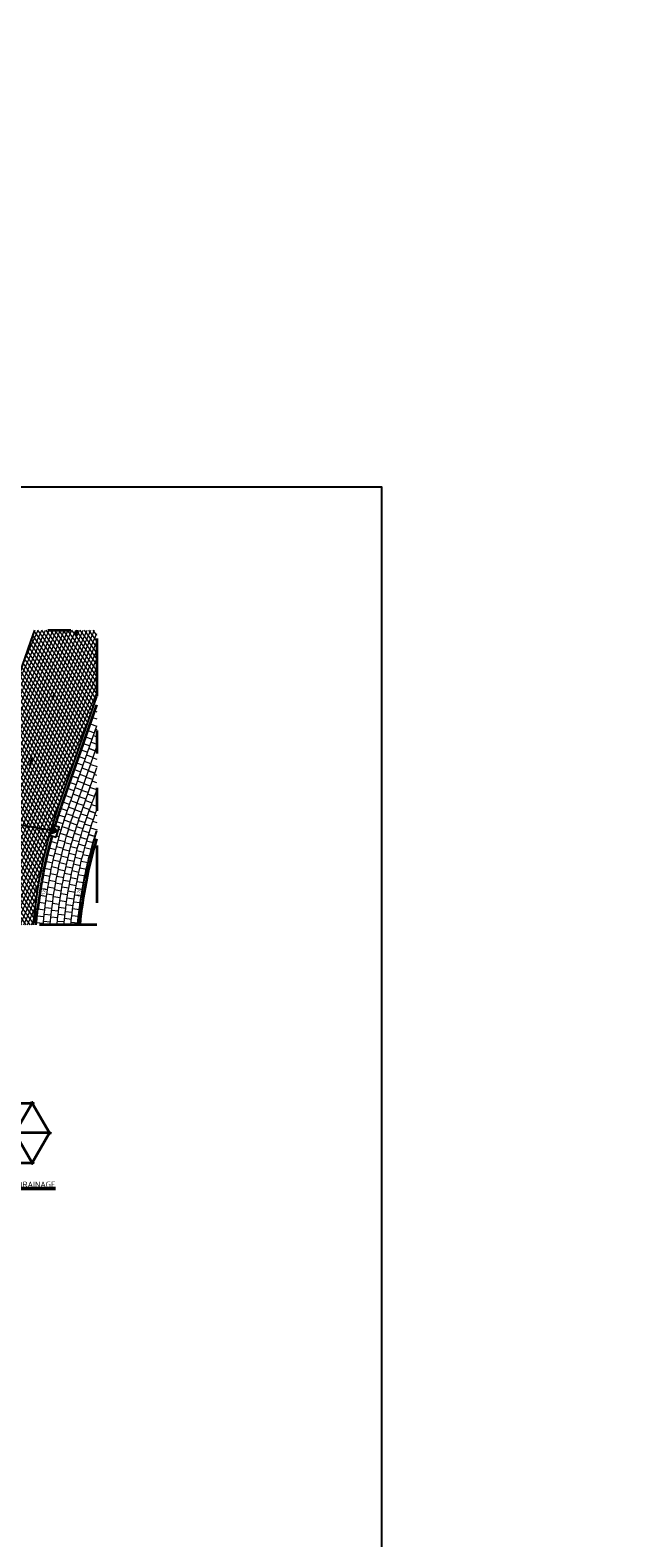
# Model space of a CAD drawing. Header units: metres. Extents: x -1 to 222837, y -2 to 853657.
# Tile 61 of 256: x 111599 to 111625, y 425647 to 425713. Entities that reach past the tile are written whole.
import ezdxf

# ---------------------------------------------------------------- set-up
doc = ezdxf.new("R2010")
doc.units = ezdxf.units.M
doc.header["$XCLIPFRAME"] = 0
for name, pattern in [('AL-TEKENBLADGRENS', [11.5, 2.5, -1.5, 1, -1.5, 1, -1.5, 2.5]), ('RI-DRAINAGE', [19.200000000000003, 6, -1.8, 1.8, -1.8, 2.4, -1.8, 1.8, -1.8]), ('RI-HWA_KOLKAANSLUITING', [4.3, 2.5, -1.8]), ('VH-AMSTELBAND', [30, 16, -4, 0, -2, 2, -2, 0, -4]), ('VH-OPSLUITBAND_100X200', [16, 8, -2, 4, -2])]:
    doc.linetypes.add(name, pattern=pattern)
doc.layers.add('A-LEGENDA', color=7, linetype='Continuous')
doc.layers.add('X-REF', color=7, linetype='Continuous')
for name, color, linetype, lineweight in [('A-TXT-T25', 7, 'Continuous', 25), ('A-TXT-T50', 4, 'Continuous', 50), ('B-ALG', 8, 'Continuous', 5), ('N-WE-RI-HWA_KOLK-S', 150, 'Continuous', 25), ('N-WE-VH-KANTOPSLUITING_OPSLUITBAND_100X200-G VOETPAD', 150, 'VH-OPSLUITBAND_100X200', 35), ('N-WE-VH-KANTOPSLUITING_VOORKANT OB 100X200', 7, 'Continuous', 25), ('N-WE-VH-KANTOPSLUITING_VOORKANT RIJWIELPADBAND', 7, 'Continuous', 25), ('N-WE-VH-KANTOPSLUITING_VOORKANT RWS-BAND', 7, 'Continuous', 25), ('N-WE-VH-Trottoirband 150x170', 60, 'VH-AMSTELBAND', 35), ('N-WE-VH-VERHARDING_ASFALT-A', 252, 'Continuous', 18), ('SLD-n-wm_wegmarkering', 7, 'Continuous', 25), ('T-WE-RI-DRAINAGE_DRAIN_PP_80-G', 90, 'RI-DRAINAGE', 35), ('X-XX-AL-HOOGTELABEL-T25', 7, 'Continuous', 25), ('X-XX-AL-TEKENBLADGRENS-G blad 2', 7, 'AL-TEKENBLADGRENS', 35)]:
    doc.layers.add(name, color=color, linetype=linetype, lineweight=lineweight)
doc.layers.add('N-WE-RI-HWA_KOLKAANSLUITING-G', color=7, linetype='RI-HWA_KOLKAANSLUITING', lineweight=25, true_color=0x0078f0)
doc.styles.add('NLCS-ISO-M1000-T25', font='NLCS-ISO.ttf')
doc.styles.add('RPS_25', font='isocp.shx', dxfattribs={"height": 2.5})
doc.styles.add('RPS_50', font='isocp.shx', dxfattribs={"height": 5})
picture_1 = doc.add_image_def('image1.ecw', size_in_pixel=(400001, 250001))
picture_2 = doc.add_image_def('image2.ecw', size_in_pixel=(120000, 80000))

# ---------------------------------------------------------------- blocks, each defined once
blk = doc.blocks.new('ALG_ONDERSCHRIFT')
at = {"layer": 'A-TXT-T25', "style": 'RPS_25'}
for tag, p in [('ONDERSCHRIFT-SUBREGEL1', (2, -13)), ('ONDERSCHRIFT-SUBREGEL2', (2, -17.5))]:
    blk.add_attdef(tag, p, '', height=2.5, dxfattribs=at)
at = {"layer": 'A-TXT-T50', "style": 'RPS_50'}
blk.add_attdef('%%UONDERSCHRIFT-TITEL', (2, -7), '', height=5, dxfattribs=at)
blk = doc.blocks.new('TK in rijwielpadband')
at = {"layer": 'N-WE-RI-HWA_KOLK-S'}
blk.add_hatch(color=256, dxfattribs=at).paths.add_polyline_path([(2.25, 1.5), (0, 1.5), (1.125, 0)])
blk.add_line((1.125, 0), (2.25, 1.5), dxfattribs=at)
at = {"layer": 'N-WE-RI-HWA_KOLK-S', "flags": 128}
blk.add_lwpolyline([(0, 0), (2.25, 0), (2.25, 1.5), (0, 1.5)], close=True, dxfattribs=at)
blk = doc.blocks.new('*U2041')
at = {"layer": 'B-ALG', "ltscale": 0.6, "flags": 128}
blk.add_lwpolyline([(0.004102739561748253, -0.2999738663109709), (-1.998813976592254e-05, 6.445447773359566e-12)], dxfattribs=at)
blk = doc.blocks.new('*U2042')
at = {"color": 0, "linetype": 'ByBlock', "lineweight": -2, "transparency": 16777216}
for p, rotation in [((111638.9368399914, 425715.9792096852), 67.50508958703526), ((111639.0536463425, 425716.2555331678), 66.6657959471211), ((111638.7154317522, 425715.4215784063), 69.18367400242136), ((111638.8240937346, 425715.701204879), 68.34438322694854), ((111638.4141802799, 425714.5735706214), 71.70155689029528), ((111638.5104530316, 425714.8577007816), 70.86226259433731), ((111638.6108773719, 425715.1403902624), 70.02296829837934), ((111638.2341712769, 425714.0012324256), 73.38014548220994), ((111638.3220797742, 425714.2880607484), 72.54085118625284), ((111638.071004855, 425713.4238668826), 75.05873407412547), ((111638.1504736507, 425713.7131471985), 74.21943977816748), ((111637.9248210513, 425712.8419695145), 76.73732266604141), ((111637.9957819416, 425713.1334535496), 75.89802837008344), ((111637.7957460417, 425712.2560395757), 78.41588032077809), ((111637.8581377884, 425712.5494772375), 77.57677927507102)]:
    blk.add_blockref('*U2041', p, dxfattribs=dict(at, rotation=rotation))
blk = doc.blocks.new('30')
at = {"layer": 'SLD-n-wm_wegmarkering'}
blk.add_solid([(-0.15, -0.05), (-0.15, 0.05), (0.15, -0.05), (0.15, 0.05)], dxfattribs=at)
blk = doc.blocks.new('*U2047')
at = {"layer": 'B-ALG', "flags": 128}
blk.add_lwpolyline([(0.002281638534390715, 0.2999999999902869), (-2.692829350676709e-05, 1.787746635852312e-05)], dxfattribs=at)
blk = doc.blocks.new('*U2048')
at = {"layer": 'B-ALG', "color": 0, "linetype": 'ByBlock', "lineweight": -2, "transparency": 16777216, "rotation": 70.77965256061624}
for p in [(111602.1577006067, 425682.5297052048), (111601.8614188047, 425681.6798716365), (111601.9601794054, 425681.9631494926), (111602.058940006, 425682.2464273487), (111601.6638976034, 425681.1133159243), (111601.7626582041, 425681.3965937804), (111601.4663764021, 425680.5467602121), (111601.5651370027, 425680.8300380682), (111601.3676158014, 425680.263482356)]:
    blk.add_blockref('*U2047', p, dxfattribs=at)
blk = doc.blocks.new('*U2049')
at = {"layer": 'B-ALG', "ltscale": 0.6, "flags": 128}
blk.add_lwpolyline([(-3.946628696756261e-05, -0.00150663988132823), (0.002283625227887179, 0.2984865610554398)], dxfattribs=at)
blk = doc.blocks.new('*U2050')
at = {"layer": 'B-ALG', "color": 0, "linetype": 'ByBlock', "lineweight": -2, "transparency": 16777216, "rotation": 70.77965255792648}
for p in [(111602.00220499, 425681.1723981), (111602.1009655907, 425681.4556759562), (111601.8046837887, 425680.6058423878), (111601.9034443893, 425680.889120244), (111601.5084019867, 425679.7560088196), (111601.6071625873, 425680.0392866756), (111601.705923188, 425680.3225645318)]:
    blk.add_blockref('*U2049', p, dxfattribs=at)
blk = doc.blocks.new('*U2051')
at = {"layer": 'B-ALG', "ltscale": 0.6, "flags": 128}
blk.add_lwpolyline([(6.002309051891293e-05, 4.026191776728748e-06), (-0.001885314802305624, 0.299999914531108)], dxfattribs=at)
blk = doc.blocks.new('*U2052')
at = {"layer": 'B-ALG', "color": 0, "linetype": 'ByBlock', "lineweight": -2, "transparency": 16777216}
for p, rotation in [((111602.0828080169, 425680.4922994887), 70.77965255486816), ((111601.8852868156, 425679.9257437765), 70.77965255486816), ((111601.9840474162, 425680.2090216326), 70.77965255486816), ((111601.5890050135, 425679.0759102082), 70.77965255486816), ((111601.6877656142, 425679.3591880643), 70.77965255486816), ((111601.7865262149, 425679.6424659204), 70.77965255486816), ((111601.4902444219, 425678.792632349), 70.78140751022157)]:
    blk.add_blockref('*U2051', p, dxfattribs=dict(at, rotation=rotation))
blk = doc.blocks.new('*U2053')
at = {"layer": 'B-ALG', "flags": 128}
blk.add_lwpolyline([(-0.004019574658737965, 0.2999996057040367), (0, 0)], dxfattribs=at)
blk = doc.blocks.new('*U2054')
at = {"layer": 'B-ALG', "color": 0, "linetype": 'ByBlock', "lineweight": -2, "transparency": 16777216}
for p, rotation in [((111601.9551704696, 425679.1936648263), 69.2715419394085), ((111601.7511798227, 425678.6294296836), 70.97508341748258), ((111601.8510780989, 425678.9123054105), 70.12331267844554), ((111601.6554977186, 425678.3451001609), 71.82685415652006)]:
    blk.add_blockref('*U2053', p, dxfattribs=dict(at, rotation=rotation))
blk = doc.blocks.new('*U2055')
at = {"layer": 'B-ALG', "ltscale": 0.6, "flags": 128}
blk.add_lwpolyline([(-3.528848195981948e-08, -4.823919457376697e-07), (-1.144521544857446e-06, 0.2999999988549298)], dxfattribs=at)
blk = doc.blocks.new('*U2056')
at = {"layer": 'B-ALG', "color": 0, "linetype": 'ByBlock', "lineweight": -2, "transparency": 16777216}
for p, rotation in [((111602.0117341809, 425678.4643729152), 71.18001579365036), ((111602.1106517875, 425678.7475929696), 70.31539138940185), ((111601.826775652, 425677.8936163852), 72.90926460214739), ((111601.9171016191, 425678.1796924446), 72.0446401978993), ((111601.659124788, 425677.3175383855), 74.63850661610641), ((111601.7407768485, 425677.6062098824), 73.7738890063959)]:
    blk.add_blockref('*U2055', p, dxfattribs=dict(at, rotation=rotation))
blk = doc.blocks.new('*U2057')
at = {"layer": 'B-ALG', "ltscale": 0.6, "flags": 128}
blk.add_lwpolyline([(-3.12916671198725e-13, 0.0001384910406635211), (-0.004270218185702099, 0.3001102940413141)], dxfattribs=at)
blk = doc.blocks.new('*U2058')
at = {"layer": 'B-ALG', "color": 0, "linetype": 'ByBlock', "lineweight": -2, "transparency": 16777216}
for p, rotation in [((111602.0928536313, 425677.7377743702), 73.11633630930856), ((111601.9274193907, 425677.1610566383), 74.87208031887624), ((111602.0079273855, 425677.4500492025), 73.99420831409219), ((111601.7797327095, 425676.5795409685), 76.62782432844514), ((111601.8513485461, 425676.8708645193), 75.7499523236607)]:
    blk.add_blockref('*U2057', p, dxfattribs=dict(at, rotation=rotation))

msp = doc.modelspace()

# ---------------------------------------------------------------- hatches: boundary and pattern name
at = {"layer": 'N-WE-VH-VERHARDING_ASFALT-A', "true_color": 0xf50000, "transparency": 33554559}
h = msp.add_hatch(dxfattribs=at)
h.set_pattern_fill('AVH-ASFALT', color=1, scale=3, angle=6.011541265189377, style=0, pattern_type=2)
h.set_pattern_definition([(66.01154126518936, (106937.8878553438, 433414.9345751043), (-0.1370441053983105, 0.06098289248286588), []), (126.0115412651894, (106937.8878553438, 433414.9345751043), (-0.1213347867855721, -0.08819223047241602), [])])
edge = h.paths.add_edge_path()
edge.add_line((111595.8965691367, 425673.8895329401), (111596.3895957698, 425673.8895329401))
edge.add_line((111596.3895957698, 425673.8895329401), (111596.4056311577, 425674.5794090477))
edge.add_line((111596.4056311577, 425674.5794090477), (111596.8979034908, 425674.2411383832))
edge.add_line((111596.8979034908, 425674.2411383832), (111596.8897308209, 425673.8895329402))
edge.add_line((111596.8897308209, 425673.8895329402), (111597.389865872, 425673.8895329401))
edge.add_line((111597.389865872, 425673.8895329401), (111597.3901758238, 425673.9028677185))
edge.add_line((111597.3901758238, 425673.9028677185), (111597.4095814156, 425673.8895329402))
edge.add_line((111597.4095814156, 425673.8895329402), (111599.40762501, 425673.8895329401))
edge.add_arc((111620.8288857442, 425672.0511672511), 21.49999999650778, 163.3321615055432, 175.0949131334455, ccw=False)
edge.add_line((111600.2322373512, 425678.2178580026), (111600.2325223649, 425678.2188474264))
edge.add_line((111600.2325223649, 425678.2188474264), (111600.2325327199, 425678.2188444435))
edge.add_arc((111620.8288857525, 425672.051167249), 21.50000000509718, 160.7796525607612, 163.329417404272, ccw=False)
edge.add_line((111600.5273060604, 425679.1290102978), (111601.3221803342, 425681.4089709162))
edge.add_line((111601.3221803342, 425681.4089709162), (111602.1659427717, 425683.829158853))
edge.add_line((111602.1659427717, 425683.829158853), (111602.1659427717, 425686.7126369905))
edge.add_line((111602.1659427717, 425686.7126369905), (111599.4646163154, 425686.7126369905))
edge.add_line((111599.4646163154, 425686.7126369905), (111597.2223977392, 425680.2812173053))
edge.add_arc((111620.8288857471, 425672.0511672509), 24.99999999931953, 160.7796525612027, 170.9854635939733)
edge.add_line((111596.137670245, 425675.9682933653), (111596.140131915, 425675.9679466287))
edge.add_line((111596.140131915, 425675.9679466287), (111596.0013719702, 425674.9828151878))
edge.add_arc((111620.8288857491, 425672.0511672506), 25.0000000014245, 173.2656629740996, 175.7829698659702)

# ---------------------------------------------------------------- linework, layer by layer
msp.add_lwpolyline([(111418.4209823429, 425692.9443199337), (111614.5468443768, 425692.9443199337), (111614.5468443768, 425553.0176009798), (111418.4209823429, 425553.0176009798)], close=True)
at = {"ltscale": 0.6, "flags": 128}
for points in [[(111601.7797327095, 425676.5795409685, -0.01847185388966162), (111602.1659427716, 425677.973241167)], [(111601.3353970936, 425673.8895329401, -0.03464078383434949), (111601.7791629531, 425676.5796698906)], [(111599.5280668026, 425673.8895329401, -0.00783151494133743), (111599.5959984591, 425674.5547917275)]]:
    msp.add_lwpolyline(points, format="xyb", dxfattribs=at)
at = {"flags": 128}
for points in [[(111599.5959807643, 425674.5547938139), (111599.4768063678, 425674.5688459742)], [(111599.4768063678, 425674.5688459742), (111599.4977004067, 425673.8895329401)]]:
    msp.add_lwpolyline(points, dxfattribs=at)
at = {"layer": 'B-ALG', "ltscale": 0.6, "flags": 128}
for points in [[(111602.0770491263, 425683.1956391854), (111602.1659427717, 425683.1638784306)], [(111601.3676158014, 425680.263482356), (111602.1659427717, 425682.5533464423)], [(111601.8751738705, 425682.6306202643), (111602.1576748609, 425682.5296856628)], [(111601.9761114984, 425682.9131297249), (111602.1659427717, 425682.8453050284)], [(111602.1161503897, 425682.4059282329), (111602.1659427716, 425682.3885688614)], [(111601.9186291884, 425681.8393725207), (111602.2004779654, 425681.7411101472)], [(111602.0173897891, 425682.1226503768), (111602.1659427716, 425682.0708595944)], [(111601.5084019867, 425679.7560088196), (111602.1659427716, 425681.642051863)], [(111601.8198685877, 425681.5560946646), (111602.1017173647, 425681.457832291)], [(111601.9983974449, 425681.1551775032), (111602.1659427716, 425681.0979810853)], [(111602.0953190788, 425681.4390898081), (111602.1659427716, 425681.4149803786)], [(111601.804554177, 425680.5873528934), (111602.0828277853, 425680.4923561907)], [(111601.9014758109, 425680.8712651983), (111602.1797494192, 425680.7762684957)], [(111602.1659427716, 425680.3908353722), (111602.0602773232, 425680.4276740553)], [(111601.1764332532, 425679.7151388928), (111600.8931650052, 425679.8138961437)], [(111601.2688294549, 425679.9801849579), (111600.9863179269, 425680.0811233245)], [(111601.3675900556, 425680.263462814), (111601.0850785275, 425680.3644011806)], [(111602.1621945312, 425679.7567236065), (111601.8627561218, 425679.8611183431)], [(111602.1659427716, 425680.0731261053), (111601.9615167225, 425680.1443961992)], [(111600.972547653, 425679.1303513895), (111600.6900361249, 425679.2312897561)], [(111601.0713082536, 425679.4136292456), (111600.7887967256, 425679.5145676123)], [(111601.312290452, 425679.1889198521), (111601.0297837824, 425679.2898718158)], [(111601.4110510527, 425679.4721977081), (111601.1285443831, 425679.5731496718)], [(111602.0634339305, 425679.4734457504), (111601.7639955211, 425679.5778404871)], [(111601.9292347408, 425679.1311132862), (111602.1659427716, 425679.0464322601)], [(111600.7815670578, 425678.5682350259), (111600.4969944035, 425678.6632072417)], [(111600.8749838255, 425678.8488843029), (111600.5917717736, 425678.9478401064)], [(111601.1180814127, 425678.6277332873), (111600.8335709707, 425678.7228917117)], [(111601.2136686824, 425678.9075721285), (111600.930541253, 425679.00676979)], [(111601.3949519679, 425678.5128065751), (111601.1096651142, 425678.605611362)], [(111601.8281830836, 425678.8486445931), (111602.1106517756, 425678.7475929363)], [(111602.0865296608, 425678.6797785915), (111602.1659427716, 425678.6516925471)], [(111600.6920973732, 425678.2863026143), (111600.4062201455, 425678.3772725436)], [(111600.6065923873, 425678.0031425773), (111600.4925857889, 425678.0376670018)], [(111600.8553454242, 425677.7804530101), (111600.5670327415, 425677.863381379)], [(111600.9389016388, 425678.0641166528), (111600.6517983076, 425678.1511396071)], [(111601.0264862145, 425678.34656248), (111600.7406503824, 425678.4376623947)], [(111601.2165055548, 425677.9490573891), (111600.9286583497, 425678.0335872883)], [(111601.3036940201, 425678.2315760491), (111601.0170971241, 425678.3202526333)], [(111601.8044389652, 425677.8208490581), (111602.0916325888, 425677.7337497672)], [(111601.8915061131, 425678.1079366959), (111602.1786997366, 425678.0208374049)], [(111601.978573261, 425678.3950243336), (111602.1659427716, 425678.3381994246)], [(111600.3740300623, 425677.1468553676), (111600.0834998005, 425677.221644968)], [(111600.4475430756, 425677.4333628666), (111600.1580908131, 425677.5122216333)], [(111600.7003849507, 425677.209702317), (111600.409828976, 425677.284391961)], [(111600.5250689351, 425677.7188106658), (111600.4101962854, 425677.751844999)], [(111600.7758344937, 425677.4956290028), (111600.4863708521, 425677.5744459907)], [(111600.9795344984, 425677.0943627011), (111600.6882973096, 425677.1663503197)], [(111601.054408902, 425677.3803914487), (111600.7642413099, 425677.4565760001)], [(111601.133404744, 425677.6653094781), (111600.8443672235, 425677.7456750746)], [(111600.2390996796, 425676.5708871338), (111599.9465852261, 425676.6374950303)], [(111600.30454437, 425676.8593445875), (111600.0129933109, 425676.9300502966)], [(111600.5617303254, 425676.6347727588), (111600.2691664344, 425676.7011631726)], [(111600.6290120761, 425676.9227308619), (111600.3374226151, 425676.9932780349)], [(111600.8422115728, 425676.5192116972), (111600.5490175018, 425676.5827613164)], [(111600.908797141, 425676.8072828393), (111600.6165510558, 425676.8750585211)], [(111601.4433917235, 425676.4576402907), (111601.1508533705, 425676.5241354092)], [(111601.5110389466, 425676.7453314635), (111601.2195214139, 425676.816168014)], [(111601.5829554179, 425677.0319852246), (111601.2925231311, 425677.1071475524)], [(111600.1203840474, 425675.9913595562), (111599.8261157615, 425676.0497332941)], [(111600.1777088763, 425676.2815398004), (111599.8842886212, 425676.34403677)], [(111600.4394938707, 425676.0561300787), (111600.1451590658, 425676.1141674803)], [(111600.4985533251, 425676.3458863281), (111600.2050742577, 425676.4081065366)], [(111600.7215504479, 425675.9403359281), (111600.4266439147, 425675.99539457)], [(111600.7797916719, 425676.2302093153), (111600.4857107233, 425676.2895196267)], [(111601.3209638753, 425675.8794002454), (111601.0265780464, 425675.937169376)], [(111601.3800286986, 425676.1689752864), (111601.0865341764, 425676.2311142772)], [(111601.6517029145, 425676.0026344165), (111601.3570452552, 425676.0590097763)], [(111601.7134786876, 425676.2915851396), (111601.4197032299, 425676.3523905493)], [(111600.0179766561, 425675.4087290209), (111599.7221862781, 425675.4588226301)], [(111600.0671364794, 425675.7004035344), (111599.7720781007, 425675.7546425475)], [(111600.2871362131, 425675.1822300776), (111599.9905925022, 425675.2276519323)], [(111600.333774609, 425675.474243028), (111600.0379073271, 425675.5238804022)], [(111600.3845639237, 425675.7655626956), (111600.0894329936, 425675.8194055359)], [(111600.6176517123, 425675.358217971), (111600.3212785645, 425675.4047397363)], [(111600.6675000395, 425675.6496519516), (111600.3718293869, 425675.7004474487)], [(111601.215780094, 425675.297776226), (111600.9198070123, 425675.3467683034)], [(111601.2662103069, 425675.5889791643), (111600.9709982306, 425675.6423656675)], [(111601.5412369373, 425675.4221066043), (111601.2450154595, 425675.4695845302)], [(111601.5942846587, 425675.7127863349), (111601.2988115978, 425675.7647188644)], [(111599.8951164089, 425674.5299694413), (111599.5974799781, 425674.5675709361)], [(111599.9319581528, 425674.8234543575), (111599.6348786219, 425674.8652283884)], [(111599.9729142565, 425675.1163934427), (111599.6764501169, 425675.1623317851)], [(111600.2063488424, 425674.5963621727), (111599.9086324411, 425674.6333251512)], [(111600.2446581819, 425674.8895829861), (111599.9474981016, 425674.9307801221)], [(111600.5306019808, 425674.7733431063), (111600.2330092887, 425674.8112892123)], [(111600.5720158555, 425675.0660947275), (111600.2750019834, 425675.1083330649)], [(111601.1279333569, 425674.7132823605), (111600.8306346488, 425674.7534540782)], [(111601.1696843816, 425675.0058557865), (111600.8730157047, 425675.0504426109)], [(111601.4084322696, 425674.5457373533), (111601.1103690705, 425674.5797909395)], [(111601.4483002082, 425674.8385159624), (111601.1507835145, 425674.8770534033)], [(111601.4925717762, 425675.1306611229), (111601.1956690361, 425675.1736736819)], [(111599.8338094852, 425673.9416022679), (111599.5352342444, 425673.9708279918)], [(111599.8623951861, 425674.2359987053), (111599.5642602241, 425674.2694181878)], [(111600.1422688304, 425674.0084292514), (111599.8436212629, 425674.0369063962)], [(111600.1722174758, 425674.3026236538), (111599.8740053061, 425674.3353470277)], [(111600.4317746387, 425673.8919280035), (111600.1328181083, 425673.9169541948)], [(111600.46047455, 425674.1861991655), (111600.1619103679, 425674.2155376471)], [(111600.4934187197, 425674.4800241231), (111600.1953092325, 425674.5136700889)], [(111601.0575020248, 425674.1264355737), (111600.7591404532, 425674.1577510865)], [(111601.090536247, 425674.4201206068), (111600.7926732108, 425674.4558683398)], [(111601.3419873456, 425673.9585784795), (111601.0430308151, 425673.9836046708)], [(111601.3729886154, 425674.2524191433), (111601.0744436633, 425674.2819526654)]]:
    msp.add_lwpolyline(points, dxfattribs=at)
for points in [[(111601.4902444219, 425678.792632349, -7.651905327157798e-06), (111601.4904507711, 425678.7932242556), (111602.1659427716, 425680.7307572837)], [(111599.8292001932, 425673.8895329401, -0.007511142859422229), (111599.8939167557, 425674.5196634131, -0.03816783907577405), (111600.5124148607, 425677.673214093, -0.01637407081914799), (111600.9238950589, 425678.9907454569), (111601.3675900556, 425680.263462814)], [(111600.1328181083, 425673.9169541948, -0.006864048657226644), (111600.1918528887, 425674.4845342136, -0.03816783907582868), (111600.8015486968, 425677.5932039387, -0.01637407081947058), (111601.207172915, 425678.8919848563), (111601.5083747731, 425679.755930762)], [(111601.6554977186, 425678.3451001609, -0.01826281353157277), (111602.1659427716, 425679.7275569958)], [(111600.4456742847, 425674.0399003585, -0.005026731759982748), (111600.4897890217, 425674.449405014, -0.0381678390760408), (111601.0906825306, 425677.513193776, -0.01636641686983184), (111601.4902444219, 425678.792632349, -0.01592764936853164)], [(111601.659124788, 425677.3175383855, -0.0004648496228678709), (111601.6689501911, 425677.3531734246, -0.02044210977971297), (111602.1659427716, 425678.9001788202)], [(111600.7327969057, 425673.8895329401, -0.003337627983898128), (111600.7591367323, 425674.1577156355, -2.721334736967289e-05), (111600.7593662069, 425674.1599007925, -0.003170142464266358), (111600.7877251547, 425674.4142758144, -0.03816783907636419), (111601.3798163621, 425677.4331836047, -0.01180387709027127), (111601.6554977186, 425678.3451001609, -0.01102385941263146)], [(111601.0430308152, 425673.9836046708, -0.005001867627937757), (111601.0856612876, 425674.3791466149, -0.03761711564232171), (111601.6588541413, 425677.3175383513, -0.03641868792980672)], [(111600.1303642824, 425673.8895329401, -0.0003311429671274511), (111600.1328181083, 425673.9169541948)], [(111600.4315626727, 425673.8895329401, -0.001842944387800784), (111600.4456723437, 425674.0398804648)], [(111601.034068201, 425673.8895329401, -0.00117826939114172), (111601.0430259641, 425673.9836050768)]]:
    msp.add_lwpolyline(points, format="xyb", dxfattribs=at)
at = {"layer": 'N-WE-RI-HWA_KOLKAANSLUITING-G', "flags": 128}
msp.add_lwpolyline([(111600.1903364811, 425677.9875660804), (111594.4203083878, 425679.0038415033)], dxfattribs=at)
at = {"layer": 'N-WE-VH-KANTOPSLUITING_OPSLUITBAND_100X200-G VOETPAD', "flags": 128}
msp.add_lwpolyline([(111601.4358248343, 425673.8895329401, -0.04907472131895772), (111602.1659427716, 425677.6337257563)], format="xyb", dxfattribs=at)
at = {"layer": 'N-WE-VH-KANTOPSLUITING_VOORKANT OB 100X200', "flags": 128}
msp.add_lwpolyline([(111601.3353788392, 425673.8895329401, -0.002361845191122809), (111601.3536162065, 425674.0736104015, -0.002361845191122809)], format="xyb", dxfattribs=at)
at = {"layer": 'N-WE-VH-KANTOPSLUITING_VOORKANT RIJWIELPADBAND', "flags": 128}
msp.add_lwpolyline([(111601.3221803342, 425681.4089709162), (111602.1659427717, 425683.829158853)], dxfattribs=at)
msp.add_lwpolyline([(111599.40762501, 425673.8895329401, -0.06254346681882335), (111600.5273060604, 425679.1290102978), (111601.3221803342, 425681.4089709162)], format="xyb", dxfattribs=at)
at = {"layer": 'N-WE-VH-KANTOPSLUITING_VOORKANT RWS-BAND', "flags": 128}
msp.add_lwpolyline([(111599.2922456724, 425686.2182213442), (111599.4646163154, 425686.7126369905)], dxfattribs=at)
msp.add_lwpolyline([(111595.8965691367, 425673.8895329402, -0.06555799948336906), (111597.2223977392, 425680.2812173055), (111599.2922456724, 425686.2182213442)], format="xyb", dxfattribs=at)
at = {"layer": 'N-WE-VH-Trottoirband 150x170', "ltscale": 0.6, "flags": 128}
msp.add_lwpolyline([(111601.3516618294, 425681.1290157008), (111602.1659427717, 425683.4646410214)], dxfattribs=at)
for points in [[(111600.3478518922, 425678.1856315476, -0.01111111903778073), (111600.6406172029, 425679.0895060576), (111601.3516618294, 425681.1290157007)], [(111599.5959807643, 425674.5547938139, -0.03816783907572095), (111600.2232810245, 425677.7532242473, -0.03816783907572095)]]:
    msp.add_lwpolyline(points, format="xyb", dxfattribs=at)
at = {"layer": 'SLD-n-wm_wegmarkering'}
msp.add_solid([(111601.281550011, 425686.4960766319), (111601.1875528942, 425686.530202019), (111601.360171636, 425686.7126369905), (111601.2537853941, 425686.7126369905)], dxfattribs=at)
at = {"layer": 'T-WE-RI-DRAINAGE_DRAIN_PP_80-G', "color": 3, "flags": 128}
for points in [[(111597.8506590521, 425666.1311176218), (111599.3506590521, 425666.1311176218), (111600.1006590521, 425664.8320795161), (111598.6006590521, 425664.8320795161), (111599.3506590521, 425666.1311176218)], [(111597.8506590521, 425663.5330414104), (111599.3506590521, 425663.5330414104), (111598.6006590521, 425664.8320795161)], [(111600.1006590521, 425664.8320795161), (111599.3506590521, 425663.5330414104)]]:
    msp.add_lwpolyline(points, dxfattribs=at)
at = {"layer": 'T-WE-RI-DRAINAGE_DRAIN_PP_80-G', "color": 3}
for centre in [(111599.3506590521, 425666.1311176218), (111600.1006590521, 425664.8320795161), (111599.3506590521, 425663.5330414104)]:
    msp.add_circle(centre, 0.04, dxfattribs=at)
at = {"layer": 'X-XX-AL-TEKENBLADGRENS-G blad 2', "color": 4, "flags": 128}
msp.add_lwpolyline([(111602.1659427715, 425673.8895329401), (111577.2614196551, 425673.8895329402), (111577.2614196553, 425686.7126369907), (111602.1659427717, 425686.7126369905)], close=True, dxfattribs=at)

# ---------------------------------------------------------------- block references
at = {"rotation": 6.011541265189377}
msp.add_blockref('*U2042', (45160.89607829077, -9388.839038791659), dxfattribs=at)
at = {"layer": 'A-LEGENDA', "xscale": 0.05, "yscale": 0.05, "zscale": 0.05}
msp.add_blockref('ALG_ONDERSCHRIFT', (111595.3540389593, 425662.8146614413), dxfattribs=at).add_auto_attribs({'%%UONDERSCHRIFT-TITEL': '%%uDETAIL VERTICALE DRAINAGE', 'ONDERSCHRIFT-SUBREGEL1': 'Schaal 1:50'})
at = {"layer": 'B-ALG', "ltscale": 0.6}
for name in ['*U2048', '*U2050', '*U2052', '*U2054', '*U2056', '*U2058']:
    msp.add_blockref(name, (0, 0), dxfattribs=at)
at = {"layer": 'N-WE-RI-HWA_KOLK-S', "color": 1, "xscale": 0.1999999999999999, "yscale": 0.1999999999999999, "zscale": 0.1999999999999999, "rotation": 73.93040739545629}
msp.add_blockref('TK in rijwielpadband', (111600.3962380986, 425677.7033892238), dxfattribs=at)
at = {"layer": 'SLD-n-wm_wegmarkering'}
for p, rotation in [((111600.2774292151, 425683.8286788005), 70.74340689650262), ((111599.3035489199, 425680.9911711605), 71.44009886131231)]:
    msp.add_blockref('30', p, dxfattribs=dict(at, rotation=rotation))

# ---------------------------------------------------------------- texts
at = {"layer": 'X-XX-AL-HOOGTELABEL-T25', "attachment_point": 1, "style": 'NLCS-ISO-M1000-T25'}
for s, insert, char_height, rotation in [('\\pt0.18;-1.19', (111599.3372653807, 425686.2249125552), 0.08999999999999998, 70.73587974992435), ('\\pt0.25;-1.28', (111599.3863209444, 425675.1519334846), 0.125, 81.75839458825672), ('\\pt0.25;-1.23', (111599.7679820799, 425675.1114871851), 0.125, 81.62347683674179), ('\\pt0.25;-1.28', (111601.2711916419, 425675.0798988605), 0.125, 80.14538693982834)]:
    msp.add_mtext_dynamic_manual_height_columns(s, width=0.7339060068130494, gutter_width=0.625, heights=[0], dxfattribs=dict(at, insert=insert, char_height=char_height, rotation=rotation))

# ---------------------------------------------------------------- pictures from other files: only their frames are drawn
at = {"layer": 'X-REF'}
image = msp.add_image(picture_1, insert=(100000.0001220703, 424999.9000854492), size_in_units=(39999.999999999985, 25000.03749990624), dxfattribs=at)
image.set_boundary_path([(93497.82547057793, 208977.5368132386), (156894.5072804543, 250000.5)])
image = msp.add_image(picture_2, insert=(109499.5231476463, 424999.9595134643), size_in_units=(6001.861758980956, 4001.241172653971), dxfattribs=at)
image.dxf.flags = 7

doc.saveas('drawing.dxf')
